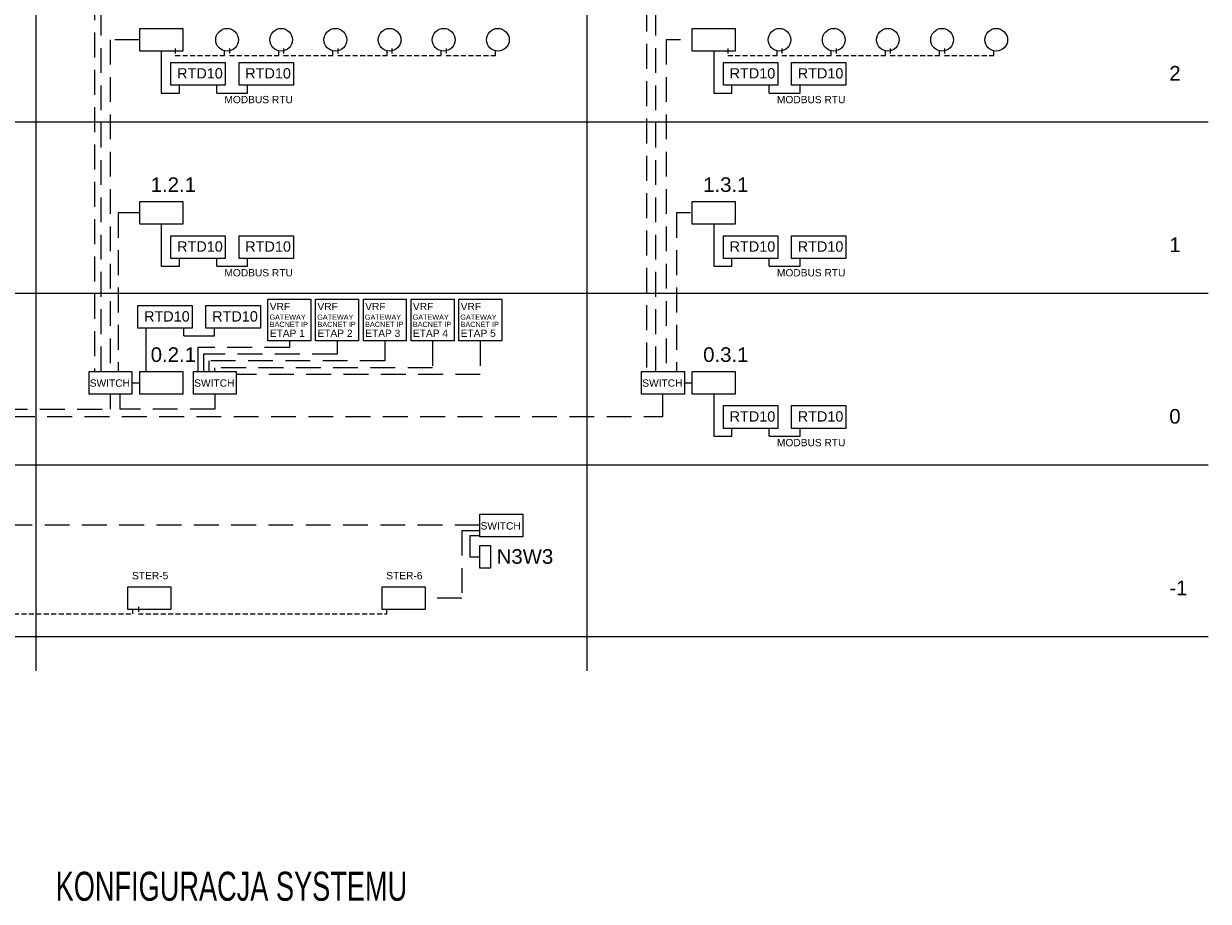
# Model space of a CAD drawing. Extents: x 4 to 293, y 11 to 194.
# Tile 2 of 3: x 150 to 293, y 11 to 117. Entities that reach past the tile are written whole.
import ezdxf
from ezdxf.enums import TextEntityAlignment as Align

# ---------------------------------------------------------------- set-up
doc = ezdxf.new("R2010")
doc.units = 0
doc.header["$LTSCALE"] = 12
doc.header["$MEASUREMENT"] = 0
doc.linetypes.add('HIDDEN', pattern=[0.375, 0.25, -0.125])
doc.linetypes.add('SOLID', pattern=[0])
doc.layers.get('0').update_dxf_attribs({"color": 3, "linetype": 'CONTINUOUS'})
doc.layers.add('ASU_ETHERNET', color=116, linetype='HIDDEN', lineweight=20)
for name, color, linetype in [('KONTUR', 7, 'CONTINUOUS'), ('OPISY', 3, 'CONTINUOUS'), ('WYMIARY', 1, 'CONTINUOUS')]:
    doc.layers.add(name, color=color, linetype=linetype)
doc.styles.add('ARIAL', font='arial.ttf')
doc.styles.add('POLSKIS', font='POLSKIS')

msp = doc.modelspace()

# ---------------------------------------------------------------- linework, layer by layer
for p, q in [((151.43, 180.77), (151.43, 38.49)), ((217.9, 180.77), (217.9, 38.49)), ((292.89, 104.67), (3.57, 104.67)), ((292.89, 83.99), (3.57, 83.99)), ((292.89, 63.3), (3.57, 63.3)), ((292.89, 42.62), (3.57, 42.62))]:
    msp.add_line(p, q)
for points in [[(163.97, 115.96), (169.15, 115.96), (169.15, 113.22), (163.97, 113.22)], [(230.63, 115.96), (235.81, 115.96), (235.81, 113.22), (230.63, 113.22)], [(167.72, 111.85), (174.28, 111.85), (174.28, 109.11), (167.72, 109.11)], [(175.94, 111.85), (182.5, 111.85), (182.5, 109.11), (175.94, 109.11)], [(234.39, 111.85), (240.94, 111.85), (240.94, 109.11), (234.39, 109.11)], [(242.61, 111.85), (249.16, 111.85), (249.16, 109.11), (242.61, 109.11)], [(163.97, 95.08), (169.15, 95.08), (169.15, 92.34), (163.97, 92.34)], [(230.63, 95.08), (235.81, 95.08), (235.81, 92.34), (230.63, 92.34)], [(167.72, 90.96), (174.28, 90.96), (174.28, 88.23), (167.72, 88.23)], [(175.94, 90.96), (182.5, 90.96), (182.5, 88.23), (175.94, 88.23)], [(234.39, 90.96), (240.94, 90.96), (240.94, 88.23), (234.39, 88.23)], [(242.61, 90.96), (249.16, 90.96), (249.16, 88.23), (242.61, 88.23)], [(163.73, 82.55), (170.29, 82.55), (170.29, 79.81), (163.73, 79.81)], [(171.95, 82.55), (178.51, 82.55), (178.51, 79.81), (171.95, 79.81)], [(163.97, 74.59), (169.15, 74.59), (169.15, 71.86), (163.97, 71.86)], [(230.63, 74.59), (235.81, 74.59), (235.81, 71.86), (230.63, 71.86)], [(234.39, 70.48), (240.94, 70.48), (240.94, 67.74), (234.39, 67.74)], [(242.61, 70.48), (249.16, 70.48), (249.16, 67.74), (242.61, 67.74)], [(204.99, 53.61), (206.29, 53.61), (206.29, 50.87), (204.99, 50.87)], [(162.54, 48.64), (167.72, 48.64), (167.72, 45.9), (162.54, 45.9)], [(193.21, 48.64), (198.39, 48.64), (198.39, 45.9), (193.21, 45.9)]]:
    msp.add_lwpolyline(points, close=True)
at = {"color": 6}
for points in [[(179.42, 83.33), (184.6, 83.33), (184.6, 78.29), (179.42, 78.29)], [(185.18, 83.33), (190.36, 83.33), (190.36, 78.29), (185.18, 78.29)], [(190.94, 83.33), (196.12, 83.33), (196.12, 78.29), (190.94, 78.29)], [(196.7, 83.33), (201.88, 83.33), (201.88, 78.29), (196.7, 78.29)], [(202.46, 83.33), (207.64, 83.33), (207.64, 78.29), (202.46, 78.29)], [(204.99, 57.38), (210.17, 57.38), (210.17, 54.64), (204.99, 54.64)]]:
    msp.add_lwpolyline(points, close=True, dxfattribs=at)
at = {"color": 4}
for points in [[(157.84, 74.59), (163.01, 74.59), (163.01, 71.86), (157.84, 71.86)], [(170.44, 74.59), (175.61, 74.59), (175.61, 71.86), (170.44, 71.86)], [(224.5, 74.59), (229.68, 74.59), (229.68, 71.86), (224.5, 71.86)]]:
    msp.add_lwpolyline(points, close=True, dxfattribs=at)
for centre in [(174.49, 114.59), (181.02, 114.59), (187.56, 114.59), (194.1, 114.59), (200.63, 114.59), (207.17, 114.59), (241.15, 114.59), (247.69, 114.59), (254.22, 114.59), (260.76, 114.59), (267.3, 114.59)]:
    msp.add_circle(centre, 1.37)
at = {"layer": 'ASU_ETHERNET'}
for p, q in [((182.01, 77.48), (170.97, 77.48)), ((170.97, 77.48), (170.97, 74.59)), ((182.01, 78.29), (182.01, 77.48)), ((187.77, 78.29), (187.77, 76.67)), ((193.53, 78.29), (193.53, 75.86)), ((199.29, 78.29), (199.29, 75.05)), ((205.05, 78.29), (205.05, 74.24)), ((187.77, 76.67), (171.64, 76.67)), ((171.64, 76.67), (171.64, 74.59)), ((193.53, 75.86), (172.31, 75.86)), ((172.31, 75.86), (172.31, 74.59)), ((199.29, 75.05), (172.98, 75.05)), ((172.98, 75.05), (172.98, 74.59)), ((163.01, 73.23), (163.97, 73.23)), ((205.05, 74.24), (175.61, 74.24)), ((204.99, 56.05), (146.53, 56.05))]:
    msp.add_line(p, q, dxfattribs=at)
for points in [[(163.97, 155.96), (158.48, 155.96), (158.48, 74.59)], [(225.1, 154.59), (225.1, 74.59)], [(159.3, 74.59), (159.3, 134.17), (163.97, 134.17)], [(226.24, 74.59), (226.24, 134.17), (227.71, 134.17)], [(163.97, 114.59), (160.37, 114.59), (160.37, 74.59)], [(229.2, 114.59), (227.47, 114.59), (227.47, 74.59)], [(163.97, 93.71), (161.37, 93.71), (161.37, 74.59)], [(230.43, 93.71), (228.71, 93.71), (228.71, 74.59)], [(229.68, 73.23), (230.63, 73.23)], [(106.92, 66.36), (106.92, 70.05), (160.43, 70.05), (160.43, 71.86)], [(107.8, 66.97), (107.8, 69.17), (227.09, 69.17), (227.09, 71.86)], [(173.03, 71.86), (173.03, 70.05), (161.58, 70.05), (161.58, 71.86)], [(204.99, 55.39), (202.83, 55.39), (202.83, 47.27), (198.39, 47.27)], [(204.99, 54.77), (203.79, 54.77), (203.79, 52.24), (204.99, 52.24)]]:
    msp.add_lwpolyline(points, dxfattribs=at)
at = {"layer": 'ASU_ETHERNET', "lineweight": 15, "ltscale": 0.2}
for points in [[(168.24, 113.52), (168.24, 112.68), (174.2, 112.68), (174.2, 113.27)], [(174.78, 113.52), (174.78, 112.68), (180.74, 112.68), (180.74, 113.27)], [(181.31, 113.52), (181.31, 112.68), (187.27, 112.68), (187.27, 113.27)], [(187.85, 113.52), (187.85, 112.68), (193.81, 112.68), (193.81, 113.27)], [(194.38, 113.52), (194.38, 112.68), (200.34, 112.68), (200.34, 113.27)], [(200.92, 113.52), (200.92, 112.68), (206.88, 112.68), (206.88, 113.27)], [(234.9, 113.52), (234.9, 112.68), (240.86, 112.68), (240.86, 113.27)], [(241.44, 113.52), (241.44, 112.68), (247.4, 112.68), (247.4, 113.27)], [(247.98, 113.52), (247.98, 112.68), (253.94, 112.68), (253.94, 113.27)], [(254.51, 113.52), (254.51, 112.68), (260.47, 112.68), (260.47, 113.27)], [(261.05, 113.52), (261.05, 112.68), (267.01, 112.68), (267.01, 113.27)], [(51.58, 46.2), (51.58, 45.36), (163.11, 45.36), (163.11, 45.95)], [(163.79, 46.2), (163.79, 45.36), (193.78, 45.36), (193.78, 45.95)]]:
    msp.add_lwpolyline(points, dxfattribs=at)
at = {"layer": 'WYMIARY', "linetype": 'SOLID'}
for p, q in [((166.56, 113.22), (166.56, 108.17)), ((233.22, 113.22), (233.22, 108.17)), ((168.74, 108.17), (168.74, 109.11)), ((173.26, 108.17), (173.26, 109.11)), ((176.96, 108.17), (176.96, 109.11)), ((235.41, 108.17), (235.41, 109.11)), ((239.92, 108.17), (239.92, 109.11)), ((243.63, 108.17), (243.63, 109.11)), ((166.56, 108.17), (168.74, 108.17)), ((173.26, 108.17), (176.96, 108.17)), ((233.22, 108.17), (235.41, 108.17)), ((239.92, 108.17), (243.63, 108.17)), ((166.56, 92.34), (166.56, 87.29)), ((233.22, 92.34), (233.22, 87.29)), ((166.56, 87.29), (168.74, 87.29)), ((168.74, 87.29), (168.74, 88.23)), ((173.26, 87.29), (173.26, 88.23)), ((173.26, 87.29), (176.96, 87.29)), ((176.96, 87.29), (176.96, 88.23)), ((233.22, 87.29), (235.41, 87.29)), ((235.41, 87.29), (235.41, 88.23)), ((239.92, 87.29), (239.92, 88.23)), ((239.92, 87.29), (243.63, 87.29)), ((243.63, 87.29), (243.63, 88.23)), ((164.75, 74.59), (164.75, 79.81)), ((169.27, 78.88), (169.27, 79.81)), ((169.27, 78.88), (172.97, 78.88)), ((172.97, 78.88), (172.97, 79.81)), ((233.22, 71.86), (233.22, 66.81)), ((235.41, 66.81), (235.41, 67.74)), ((239.92, 66.81), (239.92, 67.74)), ((243.63, 66.81), (243.63, 67.74)), ((233.22, 66.81), (235.41, 66.81)), ((239.92, 66.81), (243.63, 66.81))]:
    msp.add_line(p, q, dxfattribs=at)

# ---------------------------------------------------------------- texts
at = {"layer": 'KONTUR', "color": 3, "style": 'ARIAL'}
for s, height, p in [('RTD10', 1.245, (168.47, 109.92)), ('RTD10', 1.245, (176.69, 109.92)), ('RTD10', 1.245, (235.13, 109.92)), ('RTD10', 1.245, (243.35, 109.92)), ('2', 1.76, (288.18, 109.67)), ('MODBUS RTU', 0.88, (174.17, 106.94)), ('MODBUS RTU', 0.88, (240.84, 106.94)), ('1.2.1', 1.76, (165.28, 96.24)), ('1.3.1', 1.76, (231.94, 96.24)), ('RTD10', 1.245, (168.47, 89.04)), ('RTD10', 1.245, (176.69, 89.04)), ('RTD10', 1.245, (235.13, 89.04)), ('RTD10', 1.245, (243.35, 89.04)), ('1', 1.76, (288.18, 88.99)), ('MODBUS RTU', 0.88, (174.17, 86.06)), ('MODBUS RTU', 0.88, (240.84, 86.06)), ('RTD10', 1.245, (164.48, 80.62)), ('RTD10', 1.245, (172.7, 80.62)), ('VRF', 0.88, (179.65, 81.99)), ('VRF', 0.88, (185.4, 81.99)), ('VRF', 0.88, (191.16, 81.99)), ('VRF', 0.88, (196.92, 81.99)), ('VRF', 0.88, (202.68, 81.99)), ('GATEWAY', 0.626, (179.61, 80.83)), ('BACNET IP', 0.626, (179.64, 79.96)), ('GATEWAY', 0.626, (185.37, 80.83)), ('BACNET IP', 0.626, (185.4, 79.96)), ('GATEWAY', 0.626, (191.12, 80.83)), ('BACNET IP', 0.626, (191.15, 79.96)), ('GATEWAY', 0.626, (196.88, 80.83)), ('BACNET IP', 0.626, (196.91, 79.96)), ('GATEWAY', 0.626, (202.64, 80.83)), ('BACNET IP', 0.626, (202.67, 79.96)), ('ETAP 1', 0.88, (179.65, 78.76)), ('ETAP 2', 0.88, (185.4, 78.76)), ('ETAP 3', 0.88, (191.16, 78.76)), ('ETAP 4', 0.88, (196.92, 78.76)), ('ETAP 5', 0.88, (202.68, 78.76)), ('0.2.1', 1.76, (165.28, 75.75)), ('0.3.1', 1.76, (231.94, 75.75)), ('SWITCH', 0.88, (157.93, 72.76)), ('SWITCH', 0.88, (170.53, 72.76)), ('SWITCH', 0.88, (224.59, 72.76)), ('0', 1.76, (288.18, 68.31)), ('RTD10', 1.245, (235.13, 68.55)), ('RTD10', 1.245, (243.35, 68.55)), ('MODBUS RTU', 0.88, (240.84, 65.58)), ('SWITCH', 0.88, (205.08, 55.54)), ('N3W3', 1.76, (207.02, 51.41)), ('STER-5', 0.88, (163.03, 49.54)), ('STER-6', 0.88, (193.7, 49.54)), ('-1', 1.76, (288.18, 47.62))]:
    msp.add_text(s, height=height, dxfattribs=at).set_placement(p)
at = {"layer": 'OPISY', "color": 4, "style": 'POLSKIS', "width": 0.7}
msp.add_text('KONFIGURACJA SYSTEMU', height=3.5, dxfattribs=at).set_placement((175.02, 10.78), align=Align.CENTER)

doc.saveas('drawing.dxf')
